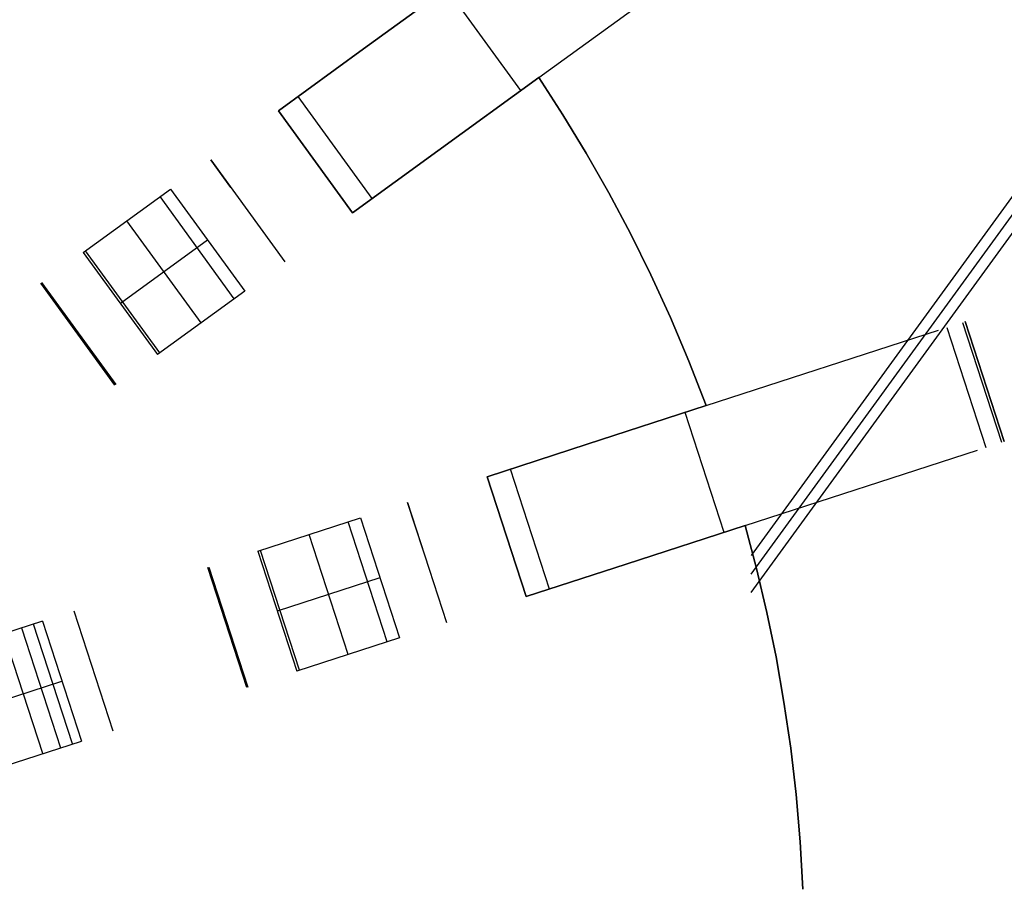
# Model space of a CAD drawing. Header units: millimetres. Extents: x 567 to 919, y 2269 to 2620.
# Tile 16 of 17: x 819 to 912, y 2450 to 2533. Entities that reach past the tile are written whole.
import ezdxf

# ---------------------------------------------------------------- set-up
doc = ezdxf.new("R2010")
doc.units = ezdxf.units.MM

msp = doc.modelspace()

# ---------------------------------------------------------------- linework, layer by layer
at = {"extrusion": (0.8895720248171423, -0.3228497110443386, 0.3231558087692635)}
msp.add_lwpolyline([(2720.094915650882, -37.90158922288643), (2636.2272399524, 36.77548403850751)], dxfattribs=at)
at = {"extrusion": (0.8895720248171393, -0.3228497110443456, 0.3231558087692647)}
msp.add_lwpolyline([(2634.568101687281, 34.91215351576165), (2718.435777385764, -39.76491974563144)], dxfattribs=at)
at = {"extrusion": (0.8895720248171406, -0.3228497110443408, 0.3231558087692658)}
msp.add_lwpolyline([(2632.908963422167, 33.04882299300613), (2716.776639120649, -41.62825026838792)], dxfattribs=at)
at = {"extrusion": (-0.05135247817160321, 0.9815191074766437, -0.184345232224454)}
msp.add_lwpolyline([(-967.3252886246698, 149.5270982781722), (-1013.856035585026, 313.476292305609)], dxfattribs=at)
at = {"extrusion": (-0.3228497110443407, 0.8895720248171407, 0.3231558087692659)}
msp.add_lwpolyline([(-1698.045865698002, -745.923555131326), (-1614.17818999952, -671.246481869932)], dxfattribs=at)
at = {"extrusion": (-0.05135247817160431, 0.9815191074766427, -0.184345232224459)}
msp.add_lwpolyline([(-1017.124313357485, 312.5487158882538), (-970.593566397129, 148.5995218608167)], dxfattribs=at)
at = {"extrusion": (-0.3228497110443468, 0.8895720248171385, 0.3231558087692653)}
msp.add_lwpolyline([(-1615.83732826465, -669.3831513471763), (-1699.705003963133, -744.0602246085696)], dxfattribs=at)
at = {"extrusion": (0.9095351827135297, -0.2614127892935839, 0.3231239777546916)}
msp.add_lwpolyline([(2672.816814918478, -108.0725188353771), (2630.179954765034, -60.13814334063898)], dxfattribs=at)
at = {"extrusion": (0.9925045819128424, -0.02071102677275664, -0.1204396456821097)}
msp.add_lwpolyline([(2538.156343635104, -215.8798730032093), (2561.013000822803, -83.95913441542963)], dxfattribs=at)
at = {"extrusion": (-0.05135247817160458, 0.9815191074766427, -0.1843452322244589)}
msp.add_lwpolyline([(-1020.392591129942, 311.6211394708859), (-973.8618441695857, 147.6719454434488)], dxfattribs=at)
at = {"extrusion": (-0.3228497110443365, 0.8895720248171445, 0.3231558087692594)}
msp.add_lwpolyline([(-1617.496466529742, -667.5198208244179), (-1701.364142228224, -742.1968940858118)], dxfattribs=at)
for points in [[(868.0089840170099, 2527.605671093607), (886.8035799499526, 2541.260744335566)], [(851.3444779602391, 2530.331014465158), (860.9555609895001, 2537.313875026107)], [(860.9555609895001, 2537.313875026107), (851.3444779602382, 2530.331014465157)], [(851.3444779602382, 2530.331014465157), (860.9555609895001, 2537.313875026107)], [(860.9555609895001, 2537.313875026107), (851.3444779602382, 2530.331014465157)], [(866.3127117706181, 2526.373257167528), (859.2592887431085, 2536.081461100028)], [(843.2543080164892, 2524.453161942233), (851.3444779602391, 2530.331014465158)], [(851.3444779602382, 2530.331014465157), (843.2543080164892, 2524.453161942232)], [(843.2543080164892, 2524.453161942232), (851.3444779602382, 2530.331014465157)], [(851.3444779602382, 2530.331014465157), (843.2543080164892, 2524.453161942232)], [(868.0089840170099, 2527.605671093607), (858.3979009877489, 2520.622810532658)], [(858.397900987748, 2520.622810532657), (868.0089840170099, 2527.605671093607)], [(868.0089840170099, 2527.605671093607), (858.397900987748, 2520.622810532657)], [(858.397900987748, 2520.622810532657), (868.0089840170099, 2527.605671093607)], [(883.9170472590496, 2496.384339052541), (882.2782173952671, 2500.618352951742), (880.5282072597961, 2504.764002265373), (878.6725565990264, 2508.817640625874), (876.7169069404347, 2512.776019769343), (874.6669700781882, 2516.636286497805), (872.528497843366, 2520.395977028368), (870.3072533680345, 2524.053008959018), (868.0089840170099, 2527.605671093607)], [(883.9170472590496, 2496.384339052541), (882.2782173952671, 2500.618352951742), (880.5282072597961, 2504.764002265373), (878.6725565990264, 2508.817640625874), (876.7169069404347, 2512.776019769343), (874.6669700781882, 2516.636286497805), (872.528497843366, 2520.395977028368), (870.3072533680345, 2524.053008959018), (868.0089840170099, 2527.605671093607)], [(868.0089840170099, 2527.605671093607), (870.3072533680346, 2524.053008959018), (872.5284978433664, 2520.395977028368), (874.6669700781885, 2516.636286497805), (876.7169069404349, 2512.776019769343), (878.6725565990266, 2508.817640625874), (880.5282072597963, 2504.764002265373), (882.2782173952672, 2500.618352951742), (883.9170472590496, 2496.384339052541)], [(868.0089840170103, 2527.605671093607), (870.3072533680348, 2524.053008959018), (872.5284978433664, 2520.395977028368), (874.6669700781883, 2516.636286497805), (876.7169069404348, 2512.776019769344), (878.6725565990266, 2508.817640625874), (880.5282072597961, 2504.764002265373), (882.2782173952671, 2500.618352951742), (883.9170472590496, 2496.384339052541)], [(868.0089840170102, 2527.605671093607), (870.3072533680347, 2524.053008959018), (872.5284978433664, 2520.395977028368), (874.6669700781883, 2516.636286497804), (876.7169069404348, 2512.776019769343), (878.6725565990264, 2508.817640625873), (880.5282072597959, 2504.764002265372), (882.2782173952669, 2500.618352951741), (883.9170472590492, 2496.38433905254)], [(868.0089840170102, 2527.605671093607), (870.3072533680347, 2524.053008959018), (872.5284978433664, 2520.395977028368), (874.6669700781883, 2516.636286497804), (876.7169069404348, 2512.776019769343), (878.6725565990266, 2508.817640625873), (880.5282072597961, 2504.764002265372), (882.2782173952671, 2500.618352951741), (883.9170472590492, 2496.38433905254)], [(852.1760120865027, 2516.102343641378), (845.122589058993, 2525.810547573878)], [(843.2543080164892, 2524.453161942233), (850.307731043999, 2514.744958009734)], [(843.2543080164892, 2524.453161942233), (850.307731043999, 2514.744958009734)], [(843.2543080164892, 2524.453161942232), (850.307731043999, 2514.744958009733)], [(843.2543080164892, 2524.453161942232), (850.307731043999, 2514.744958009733)], [(843.2543080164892, 2524.453161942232), (850.307731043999, 2514.744958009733)], [(843.2543080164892, 2524.453161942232), (850.307731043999, 2514.744958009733)], [(850.3077310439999, 2514.744958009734), (843.2543080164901, 2524.453161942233)], [(850.3077310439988, 2514.744958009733), (843.2543080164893, 2524.453161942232)], [(850.3077310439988, 2514.744958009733), (843.2543080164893, 2524.453161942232)], [(858.3979009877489, 2520.622810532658), (850.307731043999, 2514.744958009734)], [(850.307731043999, 2514.744958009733), (858.397900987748, 2520.622810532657)], [(858.397900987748, 2520.622810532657), (850.307731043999, 2514.744958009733)], [(850.307731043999, 2514.744958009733), (858.397900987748, 2520.622810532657)], [(836.8152435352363, 2519.774907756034), (843.8686665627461, 2510.066703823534)], [(838.7201826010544, 2517.152984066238), (836.8152435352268, 2519.774907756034)], [(824.6907956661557, 2510.965980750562), (832.990540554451, 2516.996098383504)], [(832.990540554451, 2516.996098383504), (840.0439635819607, 2507.287894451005)], [(839.0476297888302, 2506.564015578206), (831.9942067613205, 2516.272219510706)], [(835.8940911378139, 2504.272835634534), (828.8406681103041, 2513.981039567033)], [(836.5172520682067, 2512.141996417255), (828.2175071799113, 2506.111878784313)], [(831.958006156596, 2501.413102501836), (824.9045831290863, 2511.121306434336)], [(824.6907956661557, 2510.965980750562), (831.7442186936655, 2501.257776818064)], [(827.6991337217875, 2498.318850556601), (820.6457106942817, 2508.027054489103)], [(820.734105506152, 2508.091277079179), (827.7875285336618, 2498.383073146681)], [(840.0439635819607, 2507.287894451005), (831.7442186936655, 2501.257776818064)], [(906.8039054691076, 2503.820730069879), (910.5121094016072, 2492.408051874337)], [(908.3075171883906, 2504.30928313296), (912.0157211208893, 2492.896604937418)], [(908.5665917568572, 2504.393461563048), (912.2747956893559, 2492.980783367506)], [(908.5665917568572, 2504.393461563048), (912.2747956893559, 2492.980783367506)], [(912.2747956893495, 2492.980783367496), (908.5665917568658, 2504.393461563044)], [(912.2747956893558, 2492.980783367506), (908.5665917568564, 2504.393461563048)], [(883.9170472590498, 2496.384339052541), (906.0114198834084, 2503.563235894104)], [(872.6185415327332, 2492.71323200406), (883.917047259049, 2496.384339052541)], [(883.9170472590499, 2496.384339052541), (872.6185415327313, 2492.71323200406)], [(872.6185415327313, 2492.71323200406), (883.9170472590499, 2496.384339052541)], [(883.917047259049, 2496.384339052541), (872.6185415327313, 2492.71323200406)], [(885.631163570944, 2484.323742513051), (881.9229596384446, 2495.736420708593)], [(863.1079763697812, 2489.623062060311), (872.6185415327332, 2492.71323200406)], [(872.6185415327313, 2492.71323200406), (863.1079763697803, 2489.62306206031)], [(863.1079763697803, 2489.62306206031), (872.6185415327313, 2492.71323200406)], [(872.6185415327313, 2492.71323200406), (863.1079763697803, 2489.623062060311)], [(887.6252511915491, 2484.971660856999), (909.7196238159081, 2492.150557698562)], [(863.1079763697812, 2489.623062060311), (866.8161803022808, 2478.210383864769)], [(863.1079763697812, 2489.623062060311), (866.8161803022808, 2478.210383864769)], [(863.1079763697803, 2489.62306206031), (866.8161803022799, 2478.210383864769)], [(863.1079763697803, 2489.62306206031), (866.8161803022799, 2478.210383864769)], [(863.1079763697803, 2489.623062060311), (866.8161803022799, 2478.210383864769)], [(863.1079763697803, 2489.623062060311), (866.8161803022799, 2478.210383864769)], [(866.8161803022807, 2478.210383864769), (863.1079763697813, 2489.623062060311)], [(866.8161803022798, 2478.210383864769), (863.1079763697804, 2489.623062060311)], [(866.8161803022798, 2478.210383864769), (863.1079763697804, 2489.623062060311)], [(869.0124763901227, 2478.924003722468), (865.3042724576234, 2490.33668191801)], [(855.5384020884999, 2487.163558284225), (859.2466060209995, 2475.750880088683)], [(857.763324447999, 2480.315951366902), (855.5384020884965, 2487.163558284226)], [(841.2852587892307, 2482.532431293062), (851.04219407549, 2485.702651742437)], [(853.5791373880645, 2473.909407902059), (849.8709334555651, 2485.322086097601)], [(851.04219407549, 2485.702651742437), (854.7503980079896, 2474.289973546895)], [(887.6252511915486, 2484.971660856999), (876.3267454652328, 2481.300553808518)], [(876.3267454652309, 2481.300553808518), (887.6252511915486, 2484.971660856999)], [(887.6252511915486, 2484.971660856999), (876.3267454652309, 2481.300553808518)], [(876.3267454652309, 2481.300553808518), (887.6252511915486, 2484.971660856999)], [(893.1067962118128, 2450.362547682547), (892.8565579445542, 2454.895770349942), (892.4732745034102, 2459.379306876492), (891.9610879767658, 2463.807977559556), (891.324360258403, 2468.176949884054), (890.5676421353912, 2472.481745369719), (889.695642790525, 2476.718243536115), (888.7131999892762, 2480.882683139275), (887.6252511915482, 2484.971660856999)], [(893.1067962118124, 2450.362547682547), (892.8565579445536, 2454.895770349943), (892.4732745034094, 2459.379306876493), (891.961087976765, 2463.807977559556), (891.3243602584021, 2468.176949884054), (890.5676421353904, 2472.481745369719), (889.6956427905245, 2476.718243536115), (888.7131999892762, 2480.882683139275), (887.6252511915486, 2484.971660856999)], [(887.625251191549, 2484.971660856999), (888.7131999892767, 2480.882683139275), (889.6956427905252, 2476.718243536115), (890.5676421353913, 2472.48174536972), (891.324360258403, 2468.176949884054), (891.9610879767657, 2463.807977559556), (892.47327450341, 2459.379306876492), (892.8565579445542, 2454.895770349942), (893.1067962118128, 2450.362547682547)], [(887.6252511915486, 2484.971660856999), (888.7131999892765, 2480.882683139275), (889.6956427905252, 2476.718243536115), (890.5676421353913, 2472.481745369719), (891.3243602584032, 2468.176949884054), (891.961087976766, 2463.807977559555), (892.4732745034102, 2459.379306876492), (892.8565579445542, 2454.895770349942), (893.1067962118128, 2450.362547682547)], [(887.6252511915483, 2484.971660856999), (888.7131999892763, 2480.882683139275), (889.695642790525, 2476.718243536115), (890.5676421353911, 2472.481745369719), (891.3243602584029, 2468.176949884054), (891.961087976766, 2463.807977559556), (892.47327450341, 2459.379306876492), (892.856557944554, 2454.895770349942), (893.1067962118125, 2450.362547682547)], [(887.6252511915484, 2484.971660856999), (888.7131999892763, 2480.882683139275), (889.6956427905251, 2476.718243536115), (890.5676421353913, 2472.481745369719), (891.324360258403, 2468.176949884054), (891.9610879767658, 2463.807977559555), (892.4732745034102, 2459.379306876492), (892.8565579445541, 2454.895770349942), (893.1067962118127, 2450.362547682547)], [(849.8719303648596, 2472.704863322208), (846.1637264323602, 2484.117541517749)], [(841.2852587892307, 2482.532431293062), (844.9934627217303, 2471.11975309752)], [(845.2447849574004, 2471.20141264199), (841.536581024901, 2482.614090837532)], [(876.3267454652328, 2481.300553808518), (866.8161803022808, 2478.210383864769)], [(866.8161803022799, 2478.210383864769), (876.3267454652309, 2481.300553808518)], [(876.3267454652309, 2481.300553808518), (866.8161803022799, 2478.210383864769)], [(866.8161803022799, 2478.210383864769), (876.3267454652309, 2481.300553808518)], [(840.2381801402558, 2469.574668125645), (836.5299762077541, 2480.987346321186)], [(836.633890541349, 2481.021110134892), (840.3420944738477, 2469.60843193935)], [(852.8962960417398, 2479.996312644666), (843.1393607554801, 2476.826092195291)], [(823.8046394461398, 2476.852633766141), (827.512843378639, 2465.4399555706)], [(820.8120431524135, 2475.880280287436), (813.470204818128, 2473.494772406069)], [(823.6733896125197, 2464.192441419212), (819.9651856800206, 2475.605119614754)], [(820.8120431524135, 2475.880280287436), (824.5202470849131, 2464.467602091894)], [(820.8493279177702, 2463.274848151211), (817.1411239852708, 2474.687526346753)], [(818.8314702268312, 2475.236753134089), (822.5396741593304, 2463.824074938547)], [(854.7503980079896, 2474.289973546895), (844.9934627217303, 2471.11975309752)], [(815.3243067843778, 2467.788433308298), (822.6661451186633, 2470.173941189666)], [(817.1784087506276, 2462.082094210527), (824.5202470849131, 2464.467602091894)]]:
    msp.add_lwpolyline(points)
at = {"extrusion": (1, 0, 0)}
for points in [[(2527.605671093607, -94.00000000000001), (2527.605671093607, -106)], [(2527.605671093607, -146), (2527.605671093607, -158)], [(2524.453161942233, -84), (2524.453161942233, -94)], [(2524.453161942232, -106), (2524.453161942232, -146)], [(2524.453161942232, -158.0000000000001), (2524.453161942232, -178)], [(2521.525929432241, -30.54657430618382), (2521.525929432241, -79.01989459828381)], [(2521.525929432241, -201.4295538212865), (2521.525929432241, -302.9761500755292)], [(2519.599059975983, -94), (2519.599059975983, -84)], [(2519.599059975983, -146), (2519.599059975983, -106)], [(2519.599059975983, -178.0000000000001), (2519.599059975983, -158.0000000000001)], [(2514.744958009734, -94), (2514.744958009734, -84)], [(2514.744958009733, -146), (2514.744958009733, -106)], [(2514.744958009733, -178), (2514.744958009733, -158.0000000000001)], [(2511.817725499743, -30.54657430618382), (2511.817725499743, -79.01989459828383)], [(2511.817725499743, -201.4295538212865), (2511.817725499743, -302.9761500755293)], [(2504.393461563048, -148.8606402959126), (2504.393461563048, -75.6703326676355)], [(2498.687122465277, -75.67033266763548), (2498.687122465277, -148.8606402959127)], [(2496.384339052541, -94.00000000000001), (2496.384339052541, -106)], [(2496.384339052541, -146), (2496.384339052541, -158)], [(2492.980783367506, -75.67033266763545), (2492.980783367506, -148.8606402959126)], [(2489.623062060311, -84.00000000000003), (2489.623062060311, -94.00000000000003)], [(2489.62306206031, -106), (2489.62306206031, -146.0000000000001)], [(2489.623062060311, -158.0000000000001), (2489.623062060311, -178.0000000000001)], [(2488.084124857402, -30.54657430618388), (2488.084124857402, -79.01989459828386)], [(2488.084124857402, -201.4295538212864), (2488.084124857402, -302.9761500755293)], [(2484.971660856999, -94.00000000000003), (2484.971660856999, -106)], [(2484.971660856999, -146), (2484.971660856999, -158)], [(2483.91672296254, -94.00000000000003), (2483.91672296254, -84.00000000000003)], [(2483.91672296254, -146.0000000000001), (2483.91672296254, -106)], [(2483.91672296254, -178.0000000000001), (2483.91672296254, -158.0000000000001)], [(2478.210383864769, -94.00000000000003), (2478.210383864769, -84.00000000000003)], [(2478.210383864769, -146.0000000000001), (2478.210383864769, -106)], [(2478.210383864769, -178.0000000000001), (2478.210383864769, -158.0000000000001)], [(2476.67144666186, -30.54657430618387), (2476.67144666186, -79.01989459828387)], [(2476.67144666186, -201.4295538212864), (2476.67144666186, -302.9761500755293)]]:
    msp.add_lwpolyline(points, dxfattribs=at)
at = {"extrusion": (-0.2614127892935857, 0.9095351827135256, 0.323123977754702)}
msp.add_lwpolyline([(-1465.139108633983, -740.2665434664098), (-1507.775968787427, -788.200918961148)], dxfattribs=at)
at = {"extrusion": (-0.02071102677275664, 0.9925045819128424, -0.1204396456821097)}
msp.add_lwpolyline([(-895.7381718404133, 125.1549303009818), (-872.8815146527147, -6.765808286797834)], dxfattribs=at)
at = {"extrusion": (-0.2614127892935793, 0.9095351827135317, 0.32312397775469)}
msp.add_lwpolyline([(-1509.82460856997, -786.3786866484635), (-1467.187748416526, -738.4443111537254)], dxfattribs=at)
at = {"extrusion": (-0.02071102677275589, 0.9925045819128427, -0.1204396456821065)}
msp.add_lwpolyline([(-876.3061879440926, -7.359168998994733), (-899.162845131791, 124.5615695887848)], dxfattribs=at)
at = {"extrusion": (-0.5877852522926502, 0.8090169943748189, 2.322682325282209e-13)}
msp.add_lwpolyline([(-2153.356690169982, -315.0000000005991), (-2153.528765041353, -314.9970381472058), (-2153.700636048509, -314.9881560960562), (-2153.872099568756, -314.9733643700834), (-2154.042952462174, -314.9526804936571), (-2154.212992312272, -314.926128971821), (-2154.382017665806, -314.8937412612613), (-2154.549828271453, -314.8555557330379), (-2154.716225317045, -314.8116176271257), (-2154.881011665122, -314.7619789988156), (-2155.043992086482, -314.7066986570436), (-2155.204973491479, -314.645842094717), (-2155.363765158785, -314.5794814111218), (-2155.520178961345, -314.5076952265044), (-2155.674029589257, -314.4305685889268), (-2155.82513476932, -314.3481928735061), (-2155.973315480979, -314.2606656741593), (-2156.118396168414, -314.1680906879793), (-2156.260204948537, -314.0705775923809), (-2156.39857381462, -313.9682419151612), (-2156.533338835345, -313.8612048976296), (-2156.664340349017, -313.7495933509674), (-2156.791423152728, -313.6335395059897), (-2156.914436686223, -313.5131808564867), (-2157.033235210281, -313.3886599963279), (-2157.147677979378, -313.2601244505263), (-2157.257629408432, -313.1277265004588), (-2157.362959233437, -312.9916230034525), (-2157.463542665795, -312.8519752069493), (-2157.559260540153, -312.7089485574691), (-2157.649999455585, -312.5627125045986), (-2157.735651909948, -312.4134403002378), (-2157.816116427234, -312.2613087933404), (-2157.891297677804, -312.1064982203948), (-2157.96110659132, -311.9491919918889), (-2158.025460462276, -311.7895764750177), (-2158.084283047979, -311.6278407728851)], dxfattribs=at)
at = {"extrusion": (-0.58778525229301, 0.8090169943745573, 3.175730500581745e-15)}
msp.add_lwpolyline([(-2158.084283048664, -311.6278407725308), (-2158.025460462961, -311.7895764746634), (-2157.961106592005, -311.9491919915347), (-2157.891297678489, -312.1064982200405), (-2157.816116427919, -312.2613087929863), (-2157.735651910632, -312.4134402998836), (-2157.64999945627, -312.5627125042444), (-2157.559260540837, -312.7089485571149), (-2157.463542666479, -312.8519752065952), (-2157.362959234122, -312.9916230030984), (-2157.257629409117, -313.1277265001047), (-2157.147677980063, -313.2601244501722), (-2157.033235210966, -313.3886599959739), (-2156.914436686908, -313.5131808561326), (-2156.791423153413, -313.6335395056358), (-2156.664340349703, -313.7495933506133), (-2156.533338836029, -313.8612048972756), (-2156.398573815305, -313.9682419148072), (-2156.260204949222, -314.0705775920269), (-2156.118396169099, -314.1680906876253), (-2155.973315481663, -314.2606656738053), (-2155.825134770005, -314.3481928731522), (-2155.674029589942, -314.4305685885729), (-2155.520178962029, -314.5076952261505), (-2155.36376515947, -314.5794814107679), (-2155.204973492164, -314.645842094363), (-2155.043992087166, -314.7066986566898), (-2154.881011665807, -314.7619789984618), (-2154.71622531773, -314.8116176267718), (-2154.549828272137, -314.8555557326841), (-2154.382017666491, -314.8937412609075), (-2154.212992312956, -314.9261289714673), (-2154.042952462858, -314.9526804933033), (-2153.872099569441, -314.9733643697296), (-2153.700636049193, -314.9881560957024), (-2153.528765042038, -314.9970381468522), (-2153.356690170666, -315.0000000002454)], dxfattribs=at)
at = {"extrusion": (-0.2614127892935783, 0.909535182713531, 0.3231239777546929)}
msp.add_lwpolyline([(-1511.873248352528, -784.5564543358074), (-1469.236388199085, -736.6220788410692)], dxfattribs=at)
at = {"extrusion": (-0.02071102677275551, 0.9925045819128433, -0.1204396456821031)}
msp.add_lwpolyline([(-879.7308612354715, -7.952529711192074), (-902.5875184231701, 123.9682088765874)], dxfattribs=at)
at = {"extrusion": (-0.587785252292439, 0.8090169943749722, 4.167666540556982e-14)}
msp.add_lwpolyline([(-2138.206903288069, -308.9604415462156), (-2138.174186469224, -309.128453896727), (-2138.147239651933, -309.297487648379), (-2138.126094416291, -309.4673447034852), (-2138.110775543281, -309.6378259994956), (-2138.101300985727, -309.8087317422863), (-2138.097681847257, -309.9798616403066), (-2138.099922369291, -310.1510151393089), (-2138.108019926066, -310.3219916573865), (-2138.121965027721, -310.4925908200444), (-2138.141741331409, -310.6626126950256), (-2138.167325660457, -310.831858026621), (-2138.198688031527, -311.0001284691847), (-2138.23579168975, -311.167226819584), (-2138.278593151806, -311.3329572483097), (-2138.327042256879, -311.4971255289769), (-2138.38108222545, -311.6595392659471), (-2138.440649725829, -311.8200081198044), (-2138.505674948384, -311.9783440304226), (-2138.576081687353, -312.13436143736), (-2138.651787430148, -312.2878774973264), (-2138.732703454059, -312.4387122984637), (-2138.818734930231, -312.5866890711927), (-2138.909781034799, -312.7316343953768), (-2139.005735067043, -312.8733784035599), (-2139.106484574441, -313.0117549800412), (-2139.211911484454, -313.1466019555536), (-2139.321892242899, -313.2777612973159), (-2139.43629795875, -313.4050792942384), (-2139.554994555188, -313.5284067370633), (-2139.677842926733, -313.6475990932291), (-2139.804699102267, -313.7625166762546), (-2139.935414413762, -313.8730248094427), (-2140.069835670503, -313.9789939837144), (-2140.207805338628, -314.0803000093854), (-2140.349161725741, -314.1768241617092), (-2140.493739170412, -314.2684533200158), (-2140.641368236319, -314.355080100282), (-2140.791875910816, -314.4366029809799), (-2140.945085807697, -314.5129264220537), (-2141.10081837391, -314.5839609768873), (-2141.258891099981, -314.6496233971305), (-2141.419118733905, -314.7098367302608), (-2141.581313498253, -314.764530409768), (-2141.74528531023, -314.8136403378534), (-2141.910842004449, -314.8571089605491), (-2142.07778955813, -314.8948853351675), (-2142.245932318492, -314.9269251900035), (-2142.415073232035, -314.9531909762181), (-2142.585014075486, -314.9736519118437), (-2142.755555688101, -314.9882840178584), (-2142.926498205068, -314.9970701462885), (-2143.097641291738, -315.0000000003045)], dxfattribs=at)
at = {"extrusion": (-0.5877852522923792, 0.8090169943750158, -3.465315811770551e-13)}
msp.add_lwpolyline([(-2158.084283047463, -311.627840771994), (-2158.02546046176, -311.7895764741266), (-2157.961106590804, -311.9491919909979), (-2157.891297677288, -312.1064982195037), (-2157.816116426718, -312.2613087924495), (-2157.735651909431, -312.4134402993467), (-2157.649999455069, -312.5627125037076), (-2157.559260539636, -312.7089485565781), (-2157.463542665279, -312.8519752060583), (-2157.362959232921, -312.9916230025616), (-2157.257629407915, -313.1277264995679), (-2157.147677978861, -313.2601244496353), (-2157.033235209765, -313.388659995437), (-2156.914436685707, -313.5131808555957), (-2156.791423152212, -313.6335395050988), (-2156.664340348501, -313.7495933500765), (-2156.533338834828, -313.8612048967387), (-2156.398573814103, -313.9682419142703), (-2156.260204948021, -314.07057759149), (-2156.118396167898, -314.1680906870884), (-2155.973315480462, -314.2606656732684), (-2155.825134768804, -314.3481928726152), (-2155.674029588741, -314.430568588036), (-2155.520178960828, -314.5076952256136), (-2155.363765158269, -314.5794814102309), (-2155.204973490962, -314.6458420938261), (-2155.043992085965, -314.7066986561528), (-2154.881011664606, -314.7619789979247), (-2154.716225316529, -314.8116176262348), (-2154.549828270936, -314.8555557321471), (-2154.38201766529, -314.8937412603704), (-2154.212992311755, -314.9261289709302), (-2154.042952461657, -314.9526804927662), (-2153.87209956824, -314.9733643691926), (-2153.700636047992, -314.9881560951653), (-2153.528765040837, -314.997038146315), (-2153.356690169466, -314.9999999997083)], dxfattribs=at)
at = {"extrusion": (-0.5877852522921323, 0.8090169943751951, -1.110536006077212e-14)}
msp.add_lwpolyline([(-2143.097641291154, -315.0000000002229), (-2142.926498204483, -314.9970701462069), (-2142.755555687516, -314.9882840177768), (-2142.585014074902, -314.973651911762), (-2142.41507323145, -314.9531909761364), (-2142.245932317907, -314.9269251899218), (-2142.077789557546, -314.8948853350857), (-2141.910842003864, -314.8571089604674), (-2141.745285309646, -314.8136403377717), (-2141.581313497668, -314.7645304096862), (-2141.419118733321, -314.709836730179), (-2141.258891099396, -314.6496233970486), (-2141.100818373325, -314.5839609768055), (-2140.945085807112, -314.5129264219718), (-2140.791875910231, -314.436602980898), (-2140.641368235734, -314.3550801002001), (-2140.493739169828, -314.2684533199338), (-2140.349161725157, -314.1768241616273), (-2140.207805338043, -314.0803000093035), (-2140.069835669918, -313.9789939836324), (-2139.935414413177, -313.8730248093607), (-2139.804699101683, -313.7625166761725), (-2139.677842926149, -313.6475990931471), (-2139.554994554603, -313.5284067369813), (-2139.436297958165, -313.4050792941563), (-2139.321892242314, -313.2777612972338), (-2139.211911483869, -313.1466019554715), (-2139.106484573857, -313.0117549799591), (-2139.005735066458, -312.8733784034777), (-2138.909781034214, -312.7316343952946), (-2138.818734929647, -312.5866890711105), (-2138.732703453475, -312.4387122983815), (-2138.651787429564, -312.2878774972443), (-2138.576081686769, -312.1343614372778), (-2138.5056749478, -311.9783440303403), (-2138.440649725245, -311.8200081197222), (-2138.381082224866, -311.6595392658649), (-2138.327042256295, -311.4971255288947), (-2138.278593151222, -311.3329572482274), (-2138.235791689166, -311.1672268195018), (-2138.198688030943, -311.0001284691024), (-2138.167325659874, -310.8318580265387), (-2138.141741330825, -310.6626126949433), (-2138.121965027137, -310.4925908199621), (-2138.108019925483, -310.3219916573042), (-2138.099922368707, -310.1510151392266), (-2138.097681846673, -309.9798616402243), (-2138.101300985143, -309.8087317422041), (-2138.110775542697, -309.6378259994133), (-2138.126094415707, -309.4673447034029), (-2138.147239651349, -309.2974876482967), (-2138.174186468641, -309.1284538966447), (-2138.206903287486, -308.9604415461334)], dxfattribs=at)
at = {"extrusion": (-0.1828491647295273, 0.9707354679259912, 0.1556882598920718)}
msp.add_lwpolyline([(-1354.605984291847, -427.8551038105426), (-1268.049105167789, -356.312396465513)], dxfattribs=at)
at = {"extrusion": (-0.03130989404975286, 0.9949263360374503, -0.09561002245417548)}
msp.add_lwpolyline([(-933.3462974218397, -75.09300592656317), (-986.6286038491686, 86.78795174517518)], dxfattribs=at)
at = {"extrusion": (-0.3090169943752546, 0.9510565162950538, -2.972911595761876e-13)}
msp.add_lwpolyline([(-1637.998317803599, -75.67033266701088), (-1637.995387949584, -75.49918958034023), (-1637.986601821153, -75.32824706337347), (-1637.971969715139, -75.15770545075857), (-1637.951508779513, -74.98776460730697), (-1637.925242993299, -74.81862369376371), (-1637.893203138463, -74.65048093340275), (-1637.855426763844, -74.48353337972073), (-1637.811958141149, -74.31797668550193), (-1637.762848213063, -74.1540048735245), (-1637.708154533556, -73.99181010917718), (-1637.647941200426, -73.83158247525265), (-1637.582278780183, -73.67350974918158), (-1637.511244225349, -73.51777718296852), (-1637.434920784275, -73.36456728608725), (-1637.353397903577, -73.21405961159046), (-1637.266771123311, -73.06643054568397), (-1637.175141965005, -72.92185310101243), (-1637.078617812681, -72.78049671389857), (-1636.97731178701, -72.6425270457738), (-1636.871342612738, -72.50810578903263), (-1636.76083447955, -72.3773904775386), (-1636.645916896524, -72.25053430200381), (-1636.526724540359, -72.12768593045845), (-1636.403397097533, -72.0089893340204), (-1636.276079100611, -71.89458361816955), (-1636.144919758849, -71.7846028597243)], dxfattribs=at)
at = {"extrusion": (-0.3090169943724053, 0.9510565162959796, -2.552456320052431e-13)}
msp.add_lwpolyline([(-1637.725910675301, -150.4884810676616), (-1637.777282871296, -150.3308419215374), (-1637.823400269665, -150.1715861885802), (-1637.864212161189, -150.0108889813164), (-1637.899673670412, -149.8489269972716), (-1637.92974580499, -149.6858783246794), (-1637.954395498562, -149.5219222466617), (-1637.97359564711, -149.3572390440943), (-1637.987325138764, -149.1920097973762), (-1637.995568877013, -149.0264161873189), (-1637.998317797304, -148.8606402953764)], dxfattribs=at)
at = {"extrusion": (-0.5877852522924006, 0.8090169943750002, -2.868940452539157e-15)}
msp.add_lwpolyline([(-2143.097641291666, -315.0000000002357), (-2142.926498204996, -314.9970701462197), (-2142.755555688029, -314.9882840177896), (-2142.585014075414, -314.9736519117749), (-2142.415073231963, -314.9531909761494), (-2142.245932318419, -314.9269251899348), (-2142.077789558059, -314.8948853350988), (-2141.910842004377, -314.8571089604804), (-2141.745285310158, -314.8136403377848), (-2141.58131349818, -314.7645304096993), (-2141.419118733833, -314.7098367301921), (-2141.258891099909, -314.6496233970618), (-2141.100818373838, -314.5839609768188), (-2140.945085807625, -314.5129264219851), (-2140.791875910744, -314.4366029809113), (-2140.641368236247, -314.3550801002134), (-2140.493739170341, -314.2684533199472), (-2140.349161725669, -314.1768241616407), (-2140.207805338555, -314.0803000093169), (-2140.06983567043, -313.9789939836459), (-2139.93541441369, -313.8730248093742), (-2139.804699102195, -313.762516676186), (-2139.677842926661, -313.6475990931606), (-2139.554994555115, -313.5284067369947), (-2139.436297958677, -313.4050792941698), (-2139.321892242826, -313.2777612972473), (-2139.211911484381, -313.146601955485), (-2139.106484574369, -313.0117549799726), (-2139.00573506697, -312.8733784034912), (-2138.909781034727, -312.7316343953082), (-2138.818734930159, -312.5866890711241), (-2138.732703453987, -312.438712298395), (-2138.651787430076, -312.2878774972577), (-2138.576081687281, -312.1343614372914), (-2138.505674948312, -311.9783440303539), (-2138.440649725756, -311.8200081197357), (-2138.381082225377, -311.6595392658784), (-2138.327042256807, -311.4971255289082), (-2138.278593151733, -311.3329572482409), (-2138.235791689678, -311.1672268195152), (-2138.198688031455, -311.0001284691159), (-2138.167325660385, -310.8318580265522), (-2138.141741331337, -310.6626126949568), (-2138.121965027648, -310.4925908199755), (-2138.108019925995, -310.3219916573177), (-2138.099922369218, -310.1510151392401), (-2138.097681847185, -309.9798616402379), (-2138.101300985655, -309.8087317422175), (-2138.110775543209, -309.6378259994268), (-2138.126094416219, -309.4673447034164), (-2138.14723965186, -309.2974876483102), (-2138.174186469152, -309.1284538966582), (-2138.206903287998, -308.9604415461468)], dxfattribs=at)
at = {"extrusion": (-0.182849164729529, 0.9707354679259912, 0.1556882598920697)}
msp.add_lwpolyline([(-1268.814886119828, -355.3859063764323), (-1355.371765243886, -426.928613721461)], dxfattribs=at)
at = {"extrusion": (-0.03130989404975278, 0.9949263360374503, -0.09561002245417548)}
msp.add_lwpolyline([(-988.3023012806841, 86.23706261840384), (-935.0199948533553, -75.64389505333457)], dxfattribs=at)
at = {"extrusion": (-0.3090169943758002, 0.9510565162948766, -2.098460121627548e-13)}
msp.add_lwpolyline([(-1636.144919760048, -71.78460285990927), (-1636.276079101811, -71.8945836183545), (-1636.403397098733, -72.00898933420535), (-1636.526724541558, -72.12768593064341), (-1636.645916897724, -72.25053430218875), (-1636.76083448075, -72.37739047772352), (-1636.871342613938, -72.50810578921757), (-1636.97731178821, -72.64252704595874), (-1637.07861781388, -72.7804967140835), (-1637.175141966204, -72.92185310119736), (-1637.266771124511, -73.0664305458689), (-1637.353397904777, -73.2140596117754), (-1637.434920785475, -73.36456728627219), (-1637.511244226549, -73.51777718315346), (-1637.582278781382, -73.67350974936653), (-1637.647941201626, -73.83158247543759), (-1637.708154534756, -73.99181010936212), (-1637.762848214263, -74.15400487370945), (-1637.811958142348, -74.31797668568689), (-1637.855426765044, -74.4835333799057), (-1637.893203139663, -74.6504809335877), (-1637.925242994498, -74.81862369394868), (-1637.951508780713, -74.98776460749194), (-1637.971969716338, -75.15770545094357), (-1637.986601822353, -75.32824706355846), (-1637.995387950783, -75.49918958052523), (-1637.998317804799, -75.67033266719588)], dxfattribs=at)
at = {"extrusion": (-0.309016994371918, 0.951056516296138, -2.978227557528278e-13)}
msp.add_lwpolyline([(-1637.998317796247, -148.8606402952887), (-1637.995568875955, -149.0264161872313), (-1637.987325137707, -149.1920097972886), (-1637.973595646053, -149.3572390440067), (-1637.954395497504, -149.5219222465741), (-1637.929745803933, -149.6858783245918), (-1637.899673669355, -149.848926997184), (-1637.864212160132, -150.0108889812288), (-1637.823400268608, -150.1715861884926), (-1637.777282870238, -150.3308419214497), (-1637.725910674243, -150.4884810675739)], dxfattribs=at)
at = {"extrusion": (-0.1828491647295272, 0.9707354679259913, 0.1556882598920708)}
msp.add_lwpolyline([(-1269.58066707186, -354.4594162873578), (-1356.137546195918, -426.0021236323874)], dxfattribs=at)
at = {"extrusion": (-0.03130989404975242, 0.9949263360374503, -0.09561002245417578)}
msp.add_lwpolyline([(-989.9759987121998, 85.6861734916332), (-936.6936922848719, -76.1947841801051)], dxfattribs=at)
at = {"extrusion": (-0.3090169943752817, 0.951056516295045, -7.017200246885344e-14)}
msp.add_lwpolyline([(-1636.144919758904, -71.7846028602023), (-1636.276079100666, -71.89458361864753), (-1636.403397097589, -72.00898933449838), (-1636.526724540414, -72.12768593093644), (-1636.64591689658, -72.25053430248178), (-1636.760834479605, -72.37739047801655), (-1636.871342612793, -72.50810578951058), (-1636.977311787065, -72.64252704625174), (-1637.078617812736, -72.78049671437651), (-1637.17514196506, -72.92185310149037), (-1637.266771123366, -73.06643054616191), (-1637.353397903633, -73.2140596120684), (-1637.434920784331, -73.36456728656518), (-1637.511244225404, -73.51777718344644), (-1637.582278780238, -73.67350974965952), (-1637.647941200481, -73.83158247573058), (-1637.708154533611, -73.9918101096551), (-1637.762848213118, -74.15400487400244), (-1637.811958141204, -74.31797668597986), (-1637.855426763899, -74.48353338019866), (-1637.893203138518, -74.65048093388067), (-1637.925242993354, -74.81862369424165), (-1637.951508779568, -74.98776460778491), (-1637.971969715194, -75.15770545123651), (-1637.986601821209, -75.32824706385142), (-1637.995387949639, -75.49918958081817), (-1637.998317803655, -75.67033266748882)], dxfattribs=at)
at = {"extrusion": (-0.3090169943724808, 0.951056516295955, -7.301614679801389e-13)}
msp.add_lwpolyline([(-1637.998317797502, -148.8606402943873), (-1637.995568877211, -149.0264161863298), (-1637.987325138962, -149.1920097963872), (-1637.973595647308, -149.3572390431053), (-1637.95439549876, -149.5219222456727), (-1637.929745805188, -149.6858783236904), (-1637.899673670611, -149.8489269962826), (-1637.864212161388, -150.0108889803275), (-1637.823400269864, -150.1715861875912), (-1637.777282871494, -150.3308419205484), (-1637.725910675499, -150.4884810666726)], dxfattribs=at)
at = {"extrusion": (-0.1505851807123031, 0.9758351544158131, 0.1583346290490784)}
msp.add_lwpolyline([(-1187.925370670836, -405.7382638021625), (-1232.701342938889, -451.6808203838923)], dxfattribs=at)
at = {"extrusion": (-0.01273047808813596, 0.9979339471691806, -0.06297437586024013)}
msp.add_lwpolyline([(-894.7948803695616, -21.57031734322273), (-868.213223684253, -152.7912134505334)], dxfattribs=at)
at = {"extrusion": (-0.309016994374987, 0.9510565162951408, 1.089708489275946e-14)}
msp.add_lwpolyline([(-1577.513586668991, -315.0000000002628), (-1577.685661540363, -314.9970381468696), (-1577.857532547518, -314.9881560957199), (-1578.028996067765, -314.9733643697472), (-1578.199848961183, -314.9526804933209), (-1578.36988881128, -314.9261289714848), (-1578.538914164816, -314.8937412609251), (-1578.706724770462, -314.8555557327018), (-1578.873121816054, -314.8116176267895), (-1579.037908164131, -314.7619789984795), (-1579.200888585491, -314.7066986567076), (-1579.361869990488, -314.6458420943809), (-1579.520661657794, -314.5794814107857), (-1579.677075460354, -314.5076952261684), (-1579.830926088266, -314.4305685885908), (-1579.98203126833, -314.3481928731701), (-1580.130211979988, -314.2606656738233), (-1580.275292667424, -314.1680906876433), (-1580.417101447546, -314.0705775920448), (-1580.555470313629, -313.9682419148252), (-1580.690235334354, -313.8612048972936), (-1580.821236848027, -313.7495933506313), (-1580.948319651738, -313.6335395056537), (-1581.071333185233, -313.5131808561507), (-1581.190131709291, -313.3886599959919), (-1581.304574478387, -313.2601244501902), (-1581.414525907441, -313.1277265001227), (-1581.519855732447, -312.9916230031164), (-1581.620439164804, -312.8519752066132), (-1581.716157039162, -312.7089485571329), (-1581.806895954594, -312.5627125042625), (-1581.892548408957, -312.4134402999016), (-1581.973012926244, -312.2613087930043), (-1582.048194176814, -312.1064982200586), (-1582.11800309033, -311.9491919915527), (-1582.182356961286, -311.7895764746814), (-1582.241179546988, -311.6278407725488)], dxfattribs=at)
at = {"extrusion": (-0.1505851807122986, 0.9758351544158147, 0.1583346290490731)}
msp.add_lwpolyline([(-1233.663487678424, -450.7431066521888), (-1188.887515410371, -404.8005500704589)], dxfattribs=at)
at = {"extrusion": (-0.01273047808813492, 0.997933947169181, -0.06297437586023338)}
msp.add_lwpolyline([(-869.994385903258, -153.152026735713), (-896.5760425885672, -21.93113062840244)], dxfattribs=at)
at = {"extrusion": (-0.3090169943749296, 0.9510565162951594, 3.480851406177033e-14)}
msp.add_lwpolyline([(-1562.363799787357, -308.9604415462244), (-1562.331082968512, -309.1284538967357), (-1562.30413615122, -309.2974876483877), (-1562.282990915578, -309.4673447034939), (-1562.267672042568, -309.6378259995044), (-1562.258197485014, -309.8087317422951), (-1562.254578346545, -309.9798616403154), (-1562.256818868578, -310.1510151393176), (-1562.264916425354, -310.3219916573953), (-1562.278861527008, -310.4925908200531), (-1562.298637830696, -310.6626126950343), (-1562.324222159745, -310.8318580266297), (-1562.355584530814, -311.0001284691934), (-1562.392688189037, -311.1672268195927), (-1562.435489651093, -311.3329572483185), (-1562.483938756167, -311.4971255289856), (-1562.537978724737, -311.6595392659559), (-1562.597546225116, -311.8200081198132), (-1562.662571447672, -311.9783440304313), (-1562.73297818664, -312.1343614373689), (-1562.808683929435, -312.2878774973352), (-1562.889599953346, -312.4387122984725), (-1562.975631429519, -312.5866890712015), (-1563.066677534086, -312.7316343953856), (-1563.16263156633, -312.8733784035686), (-1563.263381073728, -313.01175498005), (-1563.368807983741, -313.1466019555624), (-1563.478788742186, -313.2777612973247), (-1563.593194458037, -313.4050792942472), (-1563.711891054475, -313.5284067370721), (-1563.83473942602, -313.6475990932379), (-1563.961595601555, -313.7625166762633), (-1564.092310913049, -313.8730248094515), (-1564.22673216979, -313.9789939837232), (-1564.364701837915, -314.0803000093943), (-1564.506058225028, -314.1768241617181), (-1564.6506356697, -314.2684533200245), (-1564.798264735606, -314.3550801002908), (-1564.948772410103, -314.4366029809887), (-1565.101982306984, -314.5129264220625), (-1565.257714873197, -314.5839609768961), (-1565.415787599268, -314.6496233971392), (-1565.576015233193, -314.7098367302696), (-1565.73820999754, -314.7645304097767), (-1565.902181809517, -314.8136403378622), (-1566.067738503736, -314.8571089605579), (-1566.234686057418, -314.8948853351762), (-1566.402828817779, -314.9269251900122), (-1566.571969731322, -314.9531909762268), (-1566.741910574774, -314.9736519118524), (-1566.912452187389, -314.9882840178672), (-1567.083394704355, -314.9970701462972), (-1567.254537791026, -315.0000000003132)], dxfattribs=at)
at = {"extrusion": (-0.3090169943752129, 0.9510565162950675, 1.738250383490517e-13)}
msp.add_lwpolyline([(-1582.241179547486, -311.6278407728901), (-1582.182356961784, -311.7895764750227), (-1582.118003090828, -311.949191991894), (-1582.048194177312, -312.1064982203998), (-1581.973012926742, -312.2613087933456), (-1581.892548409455, -312.4134403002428), (-1581.806895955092, -312.5627125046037), (-1581.71615703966, -312.7089485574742), (-1581.620439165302, -312.8519752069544), (-1581.519855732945, -312.9916230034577), (-1581.414525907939, -313.1277265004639), (-1581.304574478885, -313.2601244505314), (-1581.190131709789, -313.388659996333), (-1581.071333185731, -313.5131808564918), (-1580.948319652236, -313.633539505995), (-1580.821236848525, -313.7495933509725), (-1580.690235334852, -313.8612048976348), (-1580.555470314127, -313.9682419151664), (-1580.417101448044, -314.070577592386), (-1580.275292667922, -314.1680906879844), (-1580.130211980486, -314.2606656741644), (-1579.982031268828, -314.3481928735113), (-1579.830926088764, -314.4305685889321), (-1579.677075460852, -314.5076952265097), (-1579.520661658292, -314.579481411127), (-1579.361869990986, -314.6458420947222), (-1579.200888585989, -314.7066986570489), (-1579.037908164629, -314.7619789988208), (-1578.873121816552, -314.8116176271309), (-1578.70672477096, -314.8555557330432), (-1578.538914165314, -314.8937412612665), (-1578.369888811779, -314.9261289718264), (-1578.199848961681, -314.9526804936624), (-1578.028996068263, -314.9733643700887), (-1577.857532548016, -314.9881560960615), (-1577.685661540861, -314.9970381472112), (-1577.51358666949, -315.0000000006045)], dxfattribs=at)
at = {"extrusion": (-0.1505851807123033, 0.9758351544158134, 0.1583346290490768)}
msp.add_lwpolyline([(-1234.62563241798, -449.8053929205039), (-1189.849660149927, -403.8628363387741)], dxfattribs=at)
at = {"extrusion": (-0.01273047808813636, 0.9979339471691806, -0.06297437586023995)}
msp.add_lwpolyline([(-871.7755481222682, -153.5128400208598), (-898.3572048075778, -22.29194391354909)], dxfattribs=at)
at = {"extrusion": (-0.3090169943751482, 0.9510565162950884, -5.589011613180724e-13)}
msp.add_lwpolyline([(-1548.87432689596, -1.11427019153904), (-1548.740283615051, -1.009449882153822), (-1548.602751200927, -0.9092514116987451), (-1548.46188894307, -0.8137908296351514), (-1548.317859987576, -0.7231786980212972), (-1548.170831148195, -0.637519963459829), (-1548.020972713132, -0.5569138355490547), (-1547.868458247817, -0.4814536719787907), (-1547.713464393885, -0.4112268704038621), (-1547.556170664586, -0.3463147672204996), (-1547.396759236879, -0.286792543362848), (-1547.235414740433, -0.2327291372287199), (-1547.072324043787, -0.1841871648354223), (-1546.907676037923, -0.1412228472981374), (-1546.741661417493, -0.1038859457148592), (-1546.574472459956, -0.07221970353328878), (-1546.406302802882, -0.04626079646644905), (-1546.237347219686, -0.02603929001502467), (-1546.067801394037, -0.01157860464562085), (-1545.897861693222, -0.002895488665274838), (-1545.727724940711, 1.1763687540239e-09)], dxfattribs=at)
at = {"extrusion": (-0.3090169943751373, 0.9510565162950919, 4.376590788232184e-14)}
msp.add_lwpolyline([(-1567.254537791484, -315.0000000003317), (-1567.083394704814, -314.9970701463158), (-1566.912452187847, -314.9882840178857), (-1566.741910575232, -314.9736519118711), (-1566.571969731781, -314.9531909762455), (-1566.402828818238, -314.9269251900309), (-1566.234686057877, -314.8948853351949), (-1566.067738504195, -314.8571089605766), (-1565.902181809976, -314.8136403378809), (-1565.738209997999, -314.7645304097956), (-1565.576015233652, -314.7098367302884), (-1565.415787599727, -314.6496233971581), (-1565.257714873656, -314.583960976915), (-1565.101982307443, -314.5129264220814), (-1564.948772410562, -314.4366029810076), (-1564.798264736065, -314.3550801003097), (-1564.650635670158, -314.2684533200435), (-1564.506058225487, -314.1768241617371), (-1564.364701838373, -314.0803000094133), (-1564.226732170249, -313.9789939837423), (-1564.092310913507, -313.8730248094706), (-1563.961595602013, -313.7625166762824), (-1563.834739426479, -313.6475990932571), (-1563.711891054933, -313.5284067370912), (-1563.593194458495, -313.4050792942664), (-1563.478788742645, -313.2777612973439), (-1563.368807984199, -313.1466019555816), (-1563.263381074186, -313.0117549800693), (-1563.162631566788, -312.8733784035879), (-1563.066677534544, -312.7316343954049), (-1562.975631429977, -312.5866890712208), (-1562.889599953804, -312.4387122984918), (-1562.808683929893, -312.2878774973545), (-1562.732978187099, -312.1343614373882), (-1562.66257144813, -311.9783440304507), (-1562.597546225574, -311.8200081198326), (-1562.537978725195, -311.6595392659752), (-1562.483938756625, -311.497125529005), (-1562.435489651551, -311.3329572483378), (-1562.392688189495, -311.1672268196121), (-1562.355584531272, -311.0001284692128), (-1562.324222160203, -310.8318580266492), (-1562.298637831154, -310.6626126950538), (-1562.278861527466, -310.4925908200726), (-1562.264916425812, -310.3219916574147), (-1562.256818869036, -310.1510151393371), (-1562.254578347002, -309.9798616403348), (-1562.258197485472, -309.8087317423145), (-1562.267672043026, -309.6378259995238), (-1562.282990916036, -309.4673447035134), (-1562.304136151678, -309.2974876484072), (-1562.331082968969, -309.1284538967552), (-1562.363799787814, -308.9604415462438)], dxfattribs=at)
at = {"extrusion": (-0.3090169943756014, 0.9510565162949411, -4.029822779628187e-13)}
msp.add_lwpolyline([(-1544.837286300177, -38.63698534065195), (-1544.724565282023, -38.52055014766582), (-1544.615676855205, -38.40052309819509), (-1544.510735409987, -38.2770302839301), (-1544.40985119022, -38.15020143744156), (-1544.313130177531, -38.02016979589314), (-1544.220673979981, -37.88707196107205), (-1544.132579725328, -37.75104775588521), (-1544.048939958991, -37.61224007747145), (-1543.969842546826, -37.47079474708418), (-1543.895370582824, -37.32686035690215), (-1543.825602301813, -37.18058811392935), (-1543.760610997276, -37.03213168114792), (-1543.700464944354, -36.88164701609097), (-1543.645227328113, -36.72929220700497)], dxfattribs=at)
at = {"extrusion": (-0.3090169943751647, 0.9510565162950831, 5.188950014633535e-13)}
msp.add_lwpolyline([(-1582.241179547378, -311.6278407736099), (-1582.182356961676, -311.7895764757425), (-1582.11800309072, -311.9491919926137), (-1582.048194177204, -312.1064982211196), (-1581.973012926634, -312.2613087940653), (-1581.892548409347, -312.4134403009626), (-1581.806895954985, -312.5627125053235), (-1581.716157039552, -312.7089485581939), (-1581.620439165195, -312.8519752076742), (-1581.519855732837, -312.9916230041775), (-1581.414525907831, -313.1277265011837), (-1581.304574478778, -313.2601244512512), (-1581.190131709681, -313.3886599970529), (-1581.071333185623, -313.5131808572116), (-1580.948319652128, -313.6335395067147), (-1580.821236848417, -313.7495933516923), (-1580.690235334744, -313.8612048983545), (-1580.555470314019, -313.9682419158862), (-1580.417101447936, -314.0705775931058), (-1580.275292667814, -314.1680906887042), (-1580.130211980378, -314.2606656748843), (-1579.98203126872, -314.3481928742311), (-1579.830926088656, -314.4305685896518), (-1579.677075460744, -314.5076952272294), (-1579.520661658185, -314.5794814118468), (-1579.361869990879, -314.6458420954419), (-1579.200888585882, -314.7066986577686), (-1579.037908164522, -314.7619789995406), (-1578.873121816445, -314.8116176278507), (-1578.706724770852, -314.855555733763), (-1578.538914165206, -314.8937412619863), (-1578.369888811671, -314.9261289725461), (-1578.199848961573, -314.9526804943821), (-1578.028996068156, -314.9733643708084), (-1577.857532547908, -314.9881560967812), (-1577.685661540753, -314.9970381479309), (-1577.513586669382, -315.0000000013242)], dxfattribs=at)
at = {"extrusion": (-0.03130989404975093, 0.9949263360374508, 0.09561002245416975)}
msp.add_lwpolyline([(-886.3290429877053, -240.398903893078), (-896.2823825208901, -270.6388886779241)], dxfattribs=at)
at = {"extrusion": (-0.309016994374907, 0.9510565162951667, -7.136729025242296e-13)}
msp.add_lwpolyline([(-1545.727724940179, 1.497262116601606e-09), (-1545.89786169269, -0.00289548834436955), (-1546.067801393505, -0.01157860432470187), (-1546.237347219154, -0.02603928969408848), (-1546.40630280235, -0.04626079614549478), (-1546.574472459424, -0.07221970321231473), (-1546.741661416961, -0.1038859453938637), (-1546.907676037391, -0.1412228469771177), (-1547.072324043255, -0.1841871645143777), (-1547.235414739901, -0.2327291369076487), (-1547.396759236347, -0.286792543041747), (-1547.556170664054, -0.3463147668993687), (-1547.713464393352, -0.4112268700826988), (-1547.868458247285, -0.4814536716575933), (-1548.0209727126, -0.5569138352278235), (-1548.170831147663, -0.6375199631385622), (-1548.317859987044, -0.7231786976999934), (-1548.461888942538, -0.8137908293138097), (-1548.602751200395, -0.9092514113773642), (-1548.740283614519, -1.009449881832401), (-1548.874326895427, -1.114270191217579)], dxfattribs=at)
at = {"extrusion": (-0.3090169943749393, 0.9510565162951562, 3.238137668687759e-14)}
msp.add_lwpolyline([(-1567.254537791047, -315.0000000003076), (-1567.083394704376, -314.9970701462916), (-1566.912452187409, -314.9882840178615), (-1566.741910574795, -314.9736519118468), (-1566.571969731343, -314.9531909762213), (-1566.4028288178, -314.9269251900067), (-1566.234686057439, -314.8948853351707), (-1566.067738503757, -314.8571089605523), (-1565.902181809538, -314.8136403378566), (-1565.738209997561, -314.7645304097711), (-1565.576015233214, -314.709836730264), (-1565.415787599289, -314.6496233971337), (-1565.257714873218, -314.5839609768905), (-1565.101982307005, -314.5129264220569), (-1564.948772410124, -314.4366029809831), (-1564.798264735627, -314.3550801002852), (-1564.650635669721, -314.268453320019), (-1564.506058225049, -314.1768241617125), (-1564.364701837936, -314.0803000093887), (-1564.226732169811, -313.9789939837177), (-1564.09231091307, -313.873024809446), (-1563.961595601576, -313.7625166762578), (-1563.834739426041, -313.6475990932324), (-1563.711891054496, -313.5284067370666), (-1563.593194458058, -313.4050792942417), (-1563.478788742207, -313.2777612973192), (-1563.368807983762, -313.1466019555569), (-1563.263381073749, -313.0117549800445), (-1563.162631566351, -312.8733784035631), (-1563.066677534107, -312.7316343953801), (-1562.97563142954, -312.586689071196), (-1562.889599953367, -312.4387122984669), (-1562.808683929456, -312.2878774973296), (-1562.732978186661, -312.1343614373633), (-1562.662571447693, -311.9783440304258), (-1562.597546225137, -311.8200081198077), (-1562.537978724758, -311.6595392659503), (-1562.483938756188, -311.4971255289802), (-1562.435489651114, -311.3329572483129), (-1562.392688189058, -311.1672268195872), (-1562.355584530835, -311.0001284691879), (-1562.324222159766, -310.8318580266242), (-1562.298637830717, -310.6626126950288), (-1562.278861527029, -310.4925908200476), (-1562.264916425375, -310.3219916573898), (-1562.256818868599, -310.1510151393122), (-1562.254578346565, -309.9798616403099), (-1562.258197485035, -309.8087317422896), (-1562.267672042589, -309.6378259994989), (-1562.282990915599, -309.4673447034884), (-1562.304136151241, -309.2974876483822), (-1562.331082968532, -309.1284538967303), (-1562.363799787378, -308.9604415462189)], dxfattribs=at)
at = {"extrusion": (-0.3090169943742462, 0.9510565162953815, 2.42299835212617e-13)}
msp.add_lwpolyline([(-1544.837286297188, -38.63698534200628), (-1544.724565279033, -38.52055014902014), (-1544.615676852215, -38.40052309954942), (-1544.510735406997, -38.27703028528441), (-1544.409851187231, -38.15020143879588), (-1544.313130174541, -38.02016979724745), (-1544.220673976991, -37.88707196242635), (-1544.132579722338, -37.7510477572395), (-1544.048939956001, -37.61224007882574), (-1543.969842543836, -37.47079474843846), (-1543.895370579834, -37.32686035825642), (-1543.825602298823, -37.18058811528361), (-1543.760610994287, -37.03213168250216), (-1543.700464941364, -36.8816470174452), (-1543.645227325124, -36.7292922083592)], dxfattribs=at)
at = {"extrusion": (-0.0313098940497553, 0.9949263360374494, 0.09561002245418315)}
msp.add_lwpolyline([(-897.9560799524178, -270.0879995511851), (-888.002740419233, -239.8480147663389)], dxfattribs=at)
at = {"extrusion": (-0.3090169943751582, 0.9510565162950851, -6.202800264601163e-13)}
msp.add_lwpolyline([(-1545.727724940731, 1.297762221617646e-09), (-1545.897861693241, -0.002895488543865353), (-1546.067801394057, -0.01157860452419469), (-1546.237347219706, -0.02603928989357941), (-1546.406302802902, -0.04626079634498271), (-1546.574472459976, -0.07221970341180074), (-1546.741661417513, -0.1038859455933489), (-1546.907676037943, -0.1412228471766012), (-1547.072324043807, -0.1841871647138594), (-1547.235414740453, -0.2327291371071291), (-1547.396759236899, -0.286792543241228), (-1547.556170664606, -0.3463147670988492), (-1547.713464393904, -0.4112268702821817), (-1547.868458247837, -0.4814536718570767), (-1548.020972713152, -0.556913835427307), (-1548.170831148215, -0.6375199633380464), (-1548.317859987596, -0.7231786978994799), (-1548.46188894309, -0.8137908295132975), (-1548.602751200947, -0.909251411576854), (-1548.740283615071, -1.009449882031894), (-1548.874326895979, -1.114270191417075)], dxfattribs=at)
at = {"extrusion": (-0.03130989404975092, 0.9949263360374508, 0.09561002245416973)}
msp.add_lwpolyline([(-899.6297773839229, -269.5371104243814), (-889.6764378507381, -239.2971256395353)], dxfattribs=at)
at = {"extrusion": (-0.3090169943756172, 0.951056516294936, -3.764911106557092e-13)}
msp.add_lwpolyline([(-1544.837286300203, -38.63698534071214), (-1544.724565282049, -38.52055014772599), (-1544.615676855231, -38.40052309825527), (-1544.510735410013, -38.27703028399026), (-1544.409851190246, -38.15020143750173), (-1544.313130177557, -38.0201697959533), (-1544.220673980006, -37.88707196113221), (-1544.132579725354, -37.75104775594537), (-1544.048939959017, -37.61224007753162), (-1543.969842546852, -37.47079474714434), (-1543.89537058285, -37.32686035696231), (-1543.825602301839, -37.18058811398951), (-1543.760610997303, -37.03213168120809), (-1543.70046494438, -36.88164701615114), (-1543.64522732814, -36.72929220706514)], dxfattribs=at)

doc.saveas('drawing.dxf')
